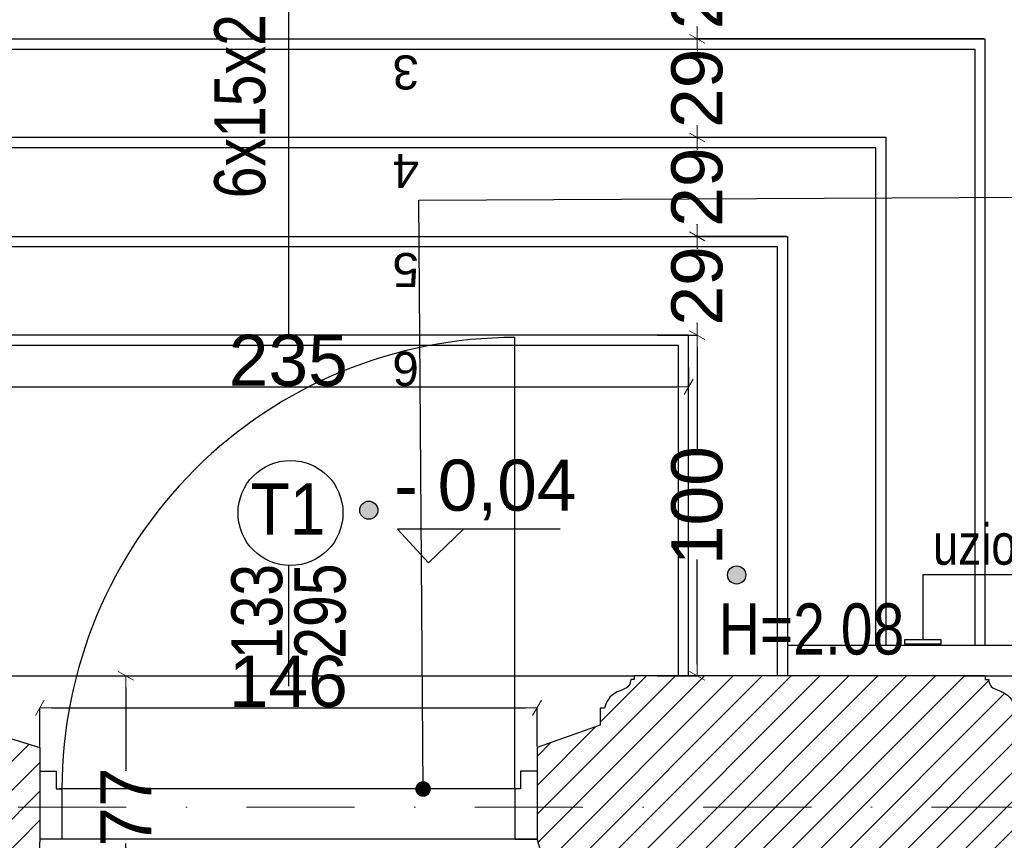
# Model space of a CAD drawing. Header units: millimetres. Extents: x 75543 to 124291, y -109148 to -86372.
# Tile 79 of 99: x 102322 to 105213, y -93518 to -91109. Entities that reach past the tile are written whole.
import ezdxf

# ---------------------------------------------------------------- set-up
doc = ezdxf.new("R2010")
doc.units = ezdxf.units.MM
doc.header["$MEASUREMENT"] = 0
doc.linetypes.add('Dot & Dashed', pattern=[670.277762, 317.5, -176.388889, 0, -176.388874])
for name, color, linetype in [('A-OKNA-OPIS', 7, 'Continuous'), ('COKÓŁ', 7, 'Continuous'), ('detalokna', 7, 'Continuous'), ('DIM MALY', 7, 'Continuous'), ('Drawing & Figure', 7, 'Continuous'), ('Koty', 7, 'Continuous'), ('linia nadproza', 7, 'Continuous'), ('Nowe_00 ZMIANY', 7, 'Continuous'), ('Nowe_A-DRZWI', 7, 'Continuous'), ('Nowe_DRZWI', 7, 'Continuous'), ('opisy inne', 7, 'Continuous'), ('PROG', 7, 'Continuous'), ('SCHODY', 7, 'Continuous'), ('Structural - Bearing', 7, 'Continuous'), ('Structural - Grid', 7, 'Continuous'), ('SUFIT POMOC#2', 7, 'Continuous'), ('UZOIM#2', 7, 'Continuous')]:
    doc.layers.add(name, color=color, linetype=linetype)
doc.styles.add('STYL_AUTOMATYCZNY_1', font='arial.ttf')
doc.styles.add('STYL_AUTOMATYCZNY_2', font='arial.ttf')
doc.styles.add('STYL_AUTOMATYCZNY_6', font='arial.ttf', dxfattribs={"width": 0.8})
doc.styles.add('STYL_AUTOMATYCZNY_9', font='arial.ttf', dxfattribs={"width": 0.9})
doc.dimstyles.new('STYL_AUTOMATYCZNY__2', dxfattribs={"dimtxt": 150, "dimasz": 34.231941, "dimexe": 0.18, "dimexo": 3, "dimgap": 0, "dimtad": 1, "dimdec": 0, "dimlfac": 0.1, "dimzin": 0, "dimdsep": 46, "dimtxsty": 'STYL_AUTOMATYCZNY_2', "dimblk": 'ARROWHEAD_2', "dimblk1": 'ARROWHEAD_2', "dimblk2": 'ARROWHEAD_2', "dimcen": 0.09, "dimclrd": 5, "dimclre": 5, "dimclrt": 1, "dimadec": 0, "dimazin": 0, "dimtfac": 1, "dimtdec": 4, "dimtmove": 0, "dimatfit": 3, "dimfxl": 0, "dimtolj": 1, "dimtzin": 0, "dimarcsym": 0})
doc.dimstyles.new('STYL_AUTOMATYCZNY__3', dxfattribs={"dimtxt": 150, "dimasz": 34.231941, "dimexe": 0.18, "dimexo": 3, "dimgap": 0, "dimtad": 1, "dimtih": 1, "dimtoh": 1, "dimdec": 0, "dimlfac": 0.1, "dimzin": 0, "dimdsep": 46, "dimtxsty": 'STYL_AUTOMATYCZNY_2', "dimblk": 'ARROWHEAD_2', "dimblk1": 'ARROWHEAD_2', "dimblk2": 'ARROWHEAD_2', "dimcen": 0.09, "dimclrd": 5, "dimclre": 5, "dimclrt": 1, "dimadec": 0, "dimazin": 0, "dimtfac": 1, "dimtdec": 4, "dimtmove": 0, "dimatfit": 3, "dimfxl": 0, "dimtolj": 1, "dimtzin": 0, "dimarcsym": 0})
doc.dimstyles.new('STYL_AUTOMATYCZNY__8', dxfattribs={"dimtxt": 0.18, "dimasz": 91.2, "dimexe": 0.18, "dimexo": 0.0625, "dimgap": 0, "dimtad": 0, "dimtih": 1, "dimtoh": 1, "dimdec": 4, "dimzin": 0, "dimdsep": 46, "dimcen": 0.09, "dimadec": 0, "dimazin": 0, "dimtfac": 1, "dimtdec": 4, "dimtmove": 0, "dimatfit": 3, "dimldrblk": 'ARROWHEAD_11', "dimfxl": 0, "dimtolj": 1, "dimtzin": 0, "dimarcsym": 0})
pattern_1 = [(45, (0, 0), (-42.426407, 42.426407), [])]

# ---------------------------------------------------------------- blocks, each defined once
blk = doc.blocks.new('ARROWHEAD_2')
at = {"color": 0, "linetype": 'Continuous', "lineweight": 0}
for p, q in [((0, 0), (-1, 0)), ((-0.378, -0.655), (0.378, 0.655))]:
    blk.add_line(p, q, dxfattribs=at)
blk = doc.blocks.new('*D251')
at = {"layer": 'Defpoints', "color": 0}
for p in [(103841.3, -93128.9), (102381.5, -93245.2), (103841.3, -93245.2)]:
    blk.add_point(p, dxfattribs=at)
at = {"layer": 'DIM MALY', "color": 5, "lineweight": -2}
for p, q in [((102381.5, -93242.2), (102381.5, -93128.7)), ((102415.7, -93128.9), (103807.1, -93128.9)), ((103841.3, -93242.2), (103841.3, -93128.7))]:
    blk.add_line(p, q, dxfattribs=at)
at = {"layer": 'DIM MALY', "color": 5, "lineweight": -2, "xscale": 34.23194115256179, "yscale": 34.23194115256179, "zscale": 34.23194115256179, "rotation": 180}
blk.add_blockref('ARROWHEAD_2', (102381.5, -93128.9), dxfattribs=at)
at = {"layer": 'DIM MALY', "color": 5, "lineweight": -2, "xscale": 34.23194115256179, "yscale": 34.23194115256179, "zscale": 34.23194115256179}
blk.add_blockref('ARROWHEAD_2', (103841.3, -93128.9), dxfattribs=at)
at = {"layer": 'DIM MALY', "color": 1, "insert": (103111, -93052.3), "char_height": 150, "attachment_point": 5, "style": 'STYL_AUTOMATYCZNY_2'}
blk.add_mtext('\\A1;146', dxfattribs=at)
blk = doc.blocks.new('*D252')
at = {"layer": 'Defpoints', "color": 0}
for p in [(104191.3, -92035.2), (104191.3, -93035.2), (104311.4, -93035.2)]:
    blk.add_point(p, dxfattribs=at)
at = {"layer": 'DIM MALY', "color": 5, "lineweight": -2}
for p, q in [((104194.3, -92035.2), (104311.6, -92035.2)), ((104311.4, -92069.4), (104311.4, -92377.2)), ((104311.4, -93001), (104311.4, -92694)), ((104194.3, -93035.2), (104311.6, -93035.2))]:
    blk.add_line(p, q, dxfattribs=at)
at = {"layer": 'DIM MALY', "color": 5, "lineweight": -2, "xscale": 34.23194115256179, "yscale": 34.23194115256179, "zscale": 34.23194115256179}
for p, rotation in [((104311.4, -92035.2), 90), ((104311.4, -93035.2), 270)]:
    blk.add_blockref('ARROWHEAD_2', p, dxfattribs=dict(at, rotation=rotation))
at = {"layer": 'DIM MALY', "color": 1, "insert": (104311.4, -92535.6), "char_height": 150, "attachment_point": 5, "rotation": 90, "style": 'STYL_AUTOMATYCZNY_2'}
blk.add_mtext('\\A1;100', dxfattribs=at)
blk = doc.blocks.new('*D253')
at = {"layer": 'Defpoints', "color": 0}
for p in [(101936.3, -92127.3), (104286.3, -92127.3), (104286.3, -92186.4)]:
    blk.add_point(p, dxfattribs=at)
at = {"layer": 'DIM MALY', "color": 5, "lineweight": -2}
for p, q in [((101936.3, -92130.3), (101936.3, -92186.6)), ((104286.3, -92130.3), (104286.3, -92186.6)), ((101970.6, -92186.4), (104252.1, -92186.4))]:
    blk.add_line(p, q, dxfattribs=at)
at = {"layer": 'DIM MALY', "color": 5, "lineweight": -2, "xscale": 34.23194115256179, "yscale": 34.23194115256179, "zscale": 34.23194115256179, "rotation": 180}
blk.add_blockref('ARROWHEAD_2', (101936.3, -92186.4), dxfattribs=at)
at = {"layer": 'DIM MALY', "color": 5, "lineweight": -2, "xscale": 34.23194115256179, "yscale": 34.23194115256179, "zscale": 34.23194115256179}
blk.add_blockref('ARROWHEAD_2', (104286.3, -92186.4), dxfattribs=at)
at = {"layer": 'DIM MALY', "color": 1, "insert": (103110.9, -92109.8), "char_height": 150, "attachment_point": 5, "style": 'STYL_AUTOMATYCZNY_2'}
blk.add_mtext('\\A1;235', dxfattribs=at)
blk = doc.blocks.new('*D657')
at = {"layer": 'Defpoints', "color": 0}
for p in [(101732.8, -93035.2), (102129.6, -93804.9), (102633.9, -93804.9)]:
    blk.add_point(p, dxfattribs=at)
at = {"layer": 'DIM MALY', "color": 5, "lineweight": -2}
for p, q in [((101735.8, -93035.2), (102634.1, -93035.2)), ((102633.9, -93069.4), (102633.9, -93313.5)), ((102633.9, -93770.7), (102633.9, -93527.2)), ((102132.6, -93804.9), (102634.1, -93804.9))]:
    blk.add_line(p, q, dxfattribs=at)
at = {"layer": 'DIM MALY', "color": 5, "lineweight": -2, "xscale": 34.23194115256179, "yscale": 34.23194115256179, "zscale": 34.23194115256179}
for p, rotation in [((102633.9, -93035.2), 90), ((102633.9, -93804.9), 270)]:
    blk.add_blockref('ARROWHEAD_2', p, dxfattribs=dict(at, rotation=rotation))
at = {"layer": 'DIM MALY', "color": 1, "insert": (102633.9, -93420.3), "char_height": 150, "attachment_point": 5, "rotation": 90, "style": 'STYL_AUTOMATYCZNY_2'}
blk.add_mtext('\\A1;77', dxfattribs=at)
blk = doc.blocks.new('*D943')
at = {"layer": 'Defpoints', "color": 0}
for p in [(104191.3, -92035.2), (104311.4, -92035.2), (104191.3, -93035.2)]:
    blk.add_point(p, dxfattribs=at)
at = {"layer": 'DIM MALY', "color": 5, "lineweight": -2}
for p, q in [((104194.3, -92035.2), (104311.6, -92035.2)), ((104311.4, -92069.4), (104311.4, -92377.2)), ((104311.4, -93001), (104311.4, -92694)), ((104194.3, -93035.2), (104311.6, -93035.2))]:
    blk.add_line(p, q, dxfattribs=at)
at = {"layer": 'DIM MALY', "color": 5, "lineweight": -2, "xscale": 34.23194115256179, "yscale": 34.23194115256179, "zscale": 34.23194115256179}
for p, rotation in [((104311.4, -92035.2), 90), ((104311.4, -93035.2), 270)]:
    blk.add_blockref('ARROWHEAD_2', p, dxfattribs=dict(at, rotation=rotation))
at = {"layer": 'DIM MALY', "color": 1, "insert": (104311.4, -92535.6), "char_height": 150, "attachment_point": 5, "rotation": 90, "style": 'STYL_AUTOMATYCZNY_2'}
blk.add_mtext('\\A1;100', dxfattribs=at)
blk = doc.blocks.new('*D944')
at = {"layer": 'Defpoints', "color": 0}
for p in [(104311.4, -91745.2), (104576.3, -91745.2), (104191.3, -92035.2)]:
    blk.add_point(p, dxfattribs=at)
at = {"layer": 'DIM MALY', "color": 5, "lineweight": -2}
for p, q in [((104573.3, -91745.2), (104311.2, -91745.2)), ((104311.4, -91779.4), (104311.4, -91781.6)), ((104311.4, -92001), (104311.4, -91999.3)), ((104194.3, -92035.2), (104311.6, -92035.2))]:
    blk.add_line(p, q, dxfattribs=at)
at = {"layer": 'DIM MALY', "color": 5, "lineweight": -2, "xscale": 34.23194115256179, "yscale": 34.23194115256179, "zscale": 34.23194115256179}
for p, rotation in [((104311.4, -91745.2), 90), ((104311.4, -92035.2), 270)]:
    blk.add_blockref('ARROWHEAD_2', p, dxfattribs=dict(at, rotation=rotation))
at = {"layer": 'DIM MALY', "color": 1, "insert": (104311.4, -91890.5), "char_height": 150, "attachment_point": 5, "rotation": 90, "style": 'STYL_AUTOMATYCZNY_2'}
blk.add_mtext('\\A1;29', dxfattribs=at)
blk = doc.blocks.new('*D945')
at = {"layer": 'Defpoints', "color": 0}
for p in [(104191.3, -92035.2), (104311.4, -92035.2), (104191.3, -93035.2)]:
    blk.add_point(p, dxfattribs=at)
at = {"layer": 'DIM MALY', "color": 5, "lineweight": -2}
for p, q in [((104194.3, -92035.2), (104311.6, -92035.2)), ((104311.4, -92069.4), (104311.4, -92377.2)), ((104311.4, -93001), (104311.4, -92694)), ((104194.3, -93035.2), (104311.6, -93035.2))]:
    blk.add_line(p, q, dxfattribs=at)
at = {"layer": 'DIM MALY', "color": 5, "lineweight": -2, "xscale": 34.23194115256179, "yscale": 34.23194115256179, "zscale": 34.23194115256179}
for p, rotation in [((104311.4, -92035.2), 90), ((104311.4, -93035.2), 270)]:
    blk.add_blockref('ARROWHEAD_2', p, dxfattribs=dict(at, rotation=rotation))
at = {"layer": 'DIM MALY', "color": 1, "insert": (104311.4, -92535.6), "char_height": 150, "attachment_point": 5, "rotation": 90, "style": 'STYL_AUTOMATYCZNY_2'}
blk.add_mtext('\\A1;100', dxfattribs=at)
blk = doc.blocks.new('*D946')
at = {"layer": 'Defpoints', "color": 0}
for p in [(104311.4, -91745.2), (104576.3, -91745.2), (104191.3, -92035.2)]:
    blk.add_point(p, dxfattribs=at)
at = {"layer": 'DIM MALY', "color": 5, "lineweight": -2}
for p, q in [((104573.3, -91745.2), (104311.2, -91745.2)), ((104311.4, -91779.4), (104311.4, -91781.6)), ((104311.4, -92001), (104311.4, -91999.3)), ((104194.3, -92035.2), (104311.6, -92035.2))]:
    blk.add_line(p, q, dxfattribs=at)
at = {"layer": 'DIM MALY', "color": 5, "lineweight": -2, "xscale": 34.23194115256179, "yscale": 34.23194115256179, "zscale": 34.23194115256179}
for p, rotation in [((104311.4, -91745.2), 90), ((104311.4, -92035.2), 270)]:
    blk.add_blockref('ARROWHEAD_2', p, dxfattribs=dict(at, rotation=rotation))
at = {"layer": 'DIM MALY', "color": 1, "insert": (104311.4, -91890.5), "char_height": 150, "attachment_point": 5, "rotation": 90, "style": 'STYL_AUTOMATYCZNY_2'}
blk.add_mtext('\\A1;29', dxfattribs=at)
blk = doc.blocks.new('*D947')
at = {"layer": 'Defpoints', "color": 0}
for p in [(104311.4, -91455.2), (104866.3, -91455.2), (104576.3, -91745.2)]:
    blk.add_point(p, dxfattribs=at)
at = {"layer": 'DIM MALY', "color": 5, "lineweight": -2}
for p, q in [((104863.3, -91455.2), (104311.2, -91455.2)), ((104311.4, -91489.4), (104311.4, -91491.6)), ((104311.4, -91711), (104311.4, -91709.3)), ((104573.3, -91745.2), (104311.2, -91745.2))]:
    blk.add_line(p, q, dxfattribs=at)
at = {"layer": 'DIM MALY', "color": 5, "lineweight": -2, "xscale": 34.23194115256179, "yscale": 34.23194115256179, "zscale": 34.23194115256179}
for p, rotation in [((104311.4, -91455.2), 90), ((104311.4, -91745.2), 270)]:
    blk.add_blockref('ARROWHEAD_2', p, dxfattribs=dict(at, rotation=rotation))
at = {"layer": 'DIM MALY', "color": 1, "insert": (104311.4, -91600.5), "char_height": 150, "attachment_point": 5, "rotation": 90, "style": 'STYL_AUTOMATYCZNY_2'}
blk.add_mtext('\\A1;29', dxfattribs=at)
blk = doc.blocks.new('*D948')
at = {"layer": 'Defpoints', "color": 0}
for p in [(104191.3, -92035.2), (104311.4, -92035.2), (104191.3, -93035.2)]:
    blk.add_point(p, dxfattribs=at)
at = {"layer": 'DIM MALY', "color": 5, "lineweight": -2}
for p, q in [((104194.3, -92035.2), (104311.6, -92035.2)), ((104311.4, -92069.4), (104311.4, -92377.2)), ((104311.4, -93001), (104311.4, -92694)), ((104194.3, -93035.2), (104311.6, -93035.2))]:
    blk.add_line(p, q, dxfattribs=at)
at = {"layer": 'DIM MALY', "color": 5, "lineweight": -2, "xscale": 34.23194115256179, "yscale": 34.23194115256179, "zscale": 34.23194115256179}
for p, rotation in [((104311.4, -92035.2), 90), ((104311.4, -93035.2), 270)]:
    blk.add_blockref('ARROWHEAD_2', p, dxfattribs=dict(at, rotation=rotation))
at = {"layer": 'DIM MALY', "color": 1, "insert": (104311.4, -92535.6), "char_height": 150, "attachment_point": 5, "rotation": 90, "style": 'STYL_AUTOMATYCZNY_2'}
blk.add_mtext('\\A1;100', dxfattribs=at)
blk = doc.blocks.new('*D949')
at = {"layer": 'Defpoints', "color": 0}
for p in [(104311.4, -91745.2), (104576.3, -91745.2), (104191.3, -92035.2)]:
    blk.add_point(p, dxfattribs=at)
at = {"layer": 'DIM MALY', "color": 5, "lineweight": -2}
for p, q in [((104573.3, -91745.2), (104311.2, -91745.2)), ((104311.4, -91779.4), (104311.4, -91781.6)), ((104311.4, -92001), (104311.4, -91999.3)), ((104194.3, -92035.2), (104311.6, -92035.2))]:
    blk.add_line(p, q, dxfattribs=at)
at = {"layer": 'DIM MALY', "color": 5, "lineweight": -2, "xscale": 34.23194115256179, "yscale": 34.23194115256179, "zscale": 34.23194115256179}
for p, rotation in [((104311.4, -91745.2), 90), ((104311.4, -92035.2), 270)]:
    blk.add_blockref('ARROWHEAD_2', p, dxfattribs=dict(at, rotation=rotation))
at = {"layer": 'DIM MALY', "color": 1, "insert": (104311.4, -91890.5), "char_height": 150, "attachment_point": 5, "rotation": 90, "style": 'STYL_AUTOMATYCZNY_2'}
blk.add_mtext('\\A1;29', dxfattribs=at)
blk = doc.blocks.new('*D950')
at = {"layer": 'Defpoints', "color": 0}
for p in [(104311.4, -91455.2), (104866.3, -91455.2), (104576.3, -91745.2)]:
    blk.add_point(p, dxfattribs=at)
at = {"layer": 'DIM MALY', "color": 5, "lineweight": -2}
for p, q in [((104863.3, -91455.2), (104311.2, -91455.2)), ((104311.4, -91489.4), (104311.4, -91491.6)), ((104311.4, -91711), (104311.4, -91709.3)), ((104573.3, -91745.2), (104311.2, -91745.2))]:
    blk.add_line(p, q, dxfattribs=at)
at = {"layer": 'DIM MALY', "color": 5, "lineweight": -2, "xscale": 34.23194115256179, "yscale": 34.23194115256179, "zscale": 34.23194115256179}
for p, rotation in [((104311.4, -91455.2), 90), ((104311.4, -91745.2), 270)]:
    blk.add_blockref('ARROWHEAD_2', p, dxfattribs=dict(at, rotation=rotation))
at = {"layer": 'DIM MALY', "color": 1, "insert": (104311.4, -91600.5), "char_height": 150, "attachment_point": 5, "rotation": 90, "style": 'STYL_AUTOMATYCZNY_2'}
blk.add_mtext('\\A1;29', dxfattribs=at)
blk = doc.blocks.new('*D951')
at = {"layer": 'Defpoints', "color": 0}
for p in [(104311.4, -91165.2), (105156.3, -91165.2), (104866.3, -91455.2)]:
    blk.add_point(p, dxfattribs=at)
at = {"layer": 'DIM MALY', "color": 5, "lineweight": -2}
for p, q in [((105153.3, -91165.2), (104311.2, -91165.2)), ((104311.4, -91199.4), (104311.4, -91201.6)), ((104311.4, -91421), (104311.4, -91419.3)), ((104863.3, -91455.2), (104311.2, -91455.2))]:
    blk.add_line(p, q, dxfattribs=at)
at = {"layer": 'DIM MALY', "color": 5, "lineweight": -2, "xscale": 34.23194115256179, "yscale": 34.23194115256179, "zscale": 34.23194115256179}
for p, rotation in [((104311.4, -91165.2), 90), ((104311.4, -91455.2), 270)]:
    blk.add_blockref('ARROWHEAD_2', p, dxfattribs=dict(at, rotation=rotation))
at = {"layer": 'DIM MALY', "color": 1, "insert": (104311.4, -91310.5), "char_height": 150, "attachment_point": 5, "rotation": 90, "style": 'STYL_AUTOMATYCZNY_2'}
blk.add_mtext('\\A1;29', dxfattribs=at)
blk = doc.blocks.new('*D952')
at = {"layer": 'Defpoints', "color": 0}
for p in [(104191.3, -92035.2), (104311.4, -92035.2), (104191.3, -93035.2)]:
    blk.add_point(p, dxfattribs=at)
at = {"layer": 'DIM MALY', "color": 5, "lineweight": -2}
for p, q in [((104194.3, -92035.2), (104311.6, -92035.2)), ((104311.4, -92069.4), (104311.4, -92377.2)), ((104311.4, -93001), (104311.4, -92694)), ((104194.3, -93035.2), (104311.6, -93035.2))]:
    blk.add_line(p, q, dxfattribs=at)
at = {"layer": 'DIM MALY', "color": 5, "lineweight": -2, "xscale": 34.23194115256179, "yscale": 34.23194115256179, "zscale": 34.23194115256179}
for p, rotation in [((104311.4, -92035.2), 90), ((104311.4, -93035.2), 270)]:
    blk.add_blockref('ARROWHEAD_2', p, dxfattribs=dict(at, rotation=rotation))
at = {"layer": 'DIM MALY', "color": 1, "insert": (104311.4, -92535.6), "char_height": 150, "attachment_point": 5, "rotation": 90, "style": 'STYL_AUTOMATYCZNY_2'}
blk.add_mtext('\\A1;100', dxfattribs=at)
blk = doc.blocks.new('*D953')
at = {"layer": 'Defpoints', "color": 0}
for p in [(104311.4, -91745.2), (104576.3, -91745.2), (104191.3, -92035.2)]:
    blk.add_point(p, dxfattribs=at)
at = {"layer": 'DIM MALY', "color": 5, "lineweight": -2}
for p, q in [((104573.3, -91745.2), (104311.2, -91745.2)), ((104311.4, -91779.4), (104311.4, -91781.6)), ((104311.4, -92001), (104311.4, -91999.3)), ((104194.3, -92035.2), (104311.6, -92035.2))]:
    blk.add_line(p, q, dxfattribs=at)
at = {"layer": 'DIM MALY', "color": 5, "lineweight": -2, "xscale": 34.23194115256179, "yscale": 34.23194115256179, "zscale": 34.23194115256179}
for p, rotation in [((104311.4, -91745.2), 90), ((104311.4, -92035.2), 270)]:
    blk.add_blockref('ARROWHEAD_2', p, dxfattribs=dict(at, rotation=rotation))
at = {"layer": 'DIM MALY', "color": 1, "insert": (104311.4, -91890.5), "char_height": 150, "attachment_point": 5, "rotation": 90, "style": 'STYL_AUTOMATYCZNY_2'}
blk.add_mtext('\\A1;29', dxfattribs=at)
blk = doc.blocks.new('*D954')
at = {"layer": 'Defpoints', "color": 0}
for p in [(104311.4, -91455.2), (104866.3, -91455.2), (104576.3, -91745.2)]:
    blk.add_point(p, dxfattribs=at)
at = {"layer": 'DIM MALY', "color": 5, "lineweight": -2}
for p, q in [((104863.3, -91455.2), (104311.2, -91455.2)), ((104311.4, -91489.4), (104311.4, -91491.6)), ((104311.4, -91711), (104311.4, -91709.3)), ((104573.3, -91745.2), (104311.2, -91745.2))]:
    blk.add_line(p, q, dxfattribs=at)
at = {"layer": 'DIM MALY', "color": 5, "lineweight": -2, "xscale": 34.23194115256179, "yscale": 34.23194115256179, "zscale": 34.23194115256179}
for p, rotation in [((104311.4, -91455.2), 90), ((104311.4, -91745.2), 270)]:
    blk.add_blockref('ARROWHEAD_2', p, dxfattribs=dict(at, rotation=rotation))
at = {"layer": 'DIM MALY', "color": 1, "insert": (104311.4, -91600.5), "char_height": 150, "attachment_point": 5, "rotation": 90, "style": 'STYL_AUTOMATYCZNY_2'}
blk.add_mtext('\\A1;29', dxfattribs=at)
blk = doc.blocks.new('*D955')
at = {"layer": 'Defpoints', "color": 0}
for p in [(104311.4, -91165.2), (105156.3, -91165.2), (104866.3, -91455.2)]:
    blk.add_point(p, dxfattribs=at)
at = {"layer": 'DIM MALY', "color": 5, "lineweight": -2}
for p, q in [((105153.3, -91165.2), (104311.2, -91165.2)), ((104311.4, -91199.4), (104311.4, -91201.6)), ((104311.4, -91421), (104311.4, -91419.3)), ((104863.3, -91455.2), (104311.2, -91455.2))]:
    blk.add_line(p, q, dxfattribs=at)
at = {"layer": 'DIM MALY', "color": 5, "lineweight": -2, "xscale": 34.23194115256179, "yscale": 34.23194115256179, "zscale": 34.23194115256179}
for p, rotation in [((104311.4, -91165.2), 90), ((104311.4, -91455.2), 270)]:
    blk.add_blockref('ARROWHEAD_2', p, dxfattribs=dict(at, rotation=rotation))
at = {"layer": 'DIM MALY', "color": 1, "insert": (104311.4, -91310.5), "char_height": 150, "attachment_point": 5, "rotation": 90, "style": 'STYL_AUTOMATYCZNY_2'}
blk.add_mtext('\\A1;29', dxfattribs=at)
blk = doc.blocks.new('*D956')
at = {"layer": 'Defpoints', "color": 0}
for p in [(104311.4, -90875.2), (105446.3, -90875.2), (105156.3, -91165.2)]:
    blk.add_point(p, dxfattribs=at)
at = {"layer": 'DIM MALY', "color": 5, "lineweight": -2}
for p, q in [((105443.3, -90875.2), (104311.2, -90875.2)), ((104311.4, -90909.4), (104311.4, -90911.6)), ((104311.4, -91131), (104311.4, -91129.3)), ((105153.3, -91165.2), (104311.2, -91165.2))]:
    blk.add_line(p, q, dxfattribs=at)
at = {"layer": 'DIM MALY', "color": 5, "lineweight": -2, "xscale": 34.23194115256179, "yscale": 34.23194115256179, "zscale": 34.23194115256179}
for p, rotation in [((104311.4, -90875.2), 90), ((104311.4, -91165.2), 270)]:
    blk.add_blockref('ARROWHEAD_2', p, dxfattribs=dict(at, rotation=rotation))
at = {"layer": 'DIM MALY', "color": 1, "insert": (104311.4, -91020.5), "char_height": 150, "attachment_point": 5, "rotation": 90, "style": 'STYL_AUTOMATYCZNY_2'}
blk.add_mtext('\\A1;29', dxfattribs=at)
blk = doc.blocks.new('*D957')
at = {"layer": 'Defpoints', "color": 0}
for p in [(104191.3, -92035.2), (104311.4, -92035.2), (104191.3, -93035.2)]:
    blk.add_point(p, dxfattribs=at)
at = {"layer": 'DIM MALY', "color": 5, "lineweight": -2}
for p, q in [((104194.3, -92035.2), (104311.6, -92035.2)), ((104311.4, -92069.4), (104311.4, -92377.2)), ((104311.4, -93001), (104311.4, -92694)), ((104194.3, -93035.2), (104311.6, -93035.2))]:
    blk.add_line(p, q, dxfattribs=at)
at = {"layer": 'DIM MALY', "color": 5, "lineweight": -2, "xscale": 34.23194115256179, "yscale": 34.23194115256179, "zscale": 34.23194115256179}
for p, rotation in [((104311.4, -92035.2), 90), ((104311.4, -93035.2), 270)]:
    blk.add_blockref('ARROWHEAD_2', p, dxfattribs=dict(at, rotation=rotation))
at = {"layer": 'DIM MALY', "color": 1, "insert": (104311.4, -92535.6), "char_height": 150, "attachment_point": 5, "rotation": 90, "style": 'STYL_AUTOMATYCZNY_2'}
blk.add_mtext('\\A1;100', dxfattribs=at)
blk = doc.blocks.new('*D958')
at = {"layer": 'Defpoints', "color": 0}
for p in [(104311.4, -91745.2), (104576.3, -91745.2), (104191.3, -92035.2)]:
    blk.add_point(p, dxfattribs=at)
at = {"layer": 'DIM MALY', "color": 5, "lineweight": -2}
for p, q in [((104573.3, -91745.2), (104311.2, -91745.2)), ((104311.4, -91779.4), (104311.4, -91781.6)), ((104311.4, -92001), (104311.4, -91999.3)), ((104194.3, -92035.2), (104311.6, -92035.2))]:
    blk.add_line(p, q, dxfattribs=at)
at = {"layer": 'DIM MALY', "color": 5, "lineweight": -2, "xscale": 34.23194115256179, "yscale": 34.23194115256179, "zscale": 34.23194115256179}
for p, rotation in [((104311.4, -91745.2), 90), ((104311.4, -92035.2), 270)]:
    blk.add_blockref('ARROWHEAD_2', p, dxfattribs=dict(at, rotation=rotation))
at = {"layer": 'DIM MALY', "color": 1, "insert": (104311.4, -91890.5), "char_height": 150, "attachment_point": 5, "rotation": 90, "style": 'STYL_AUTOMATYCZNY_2'}
blk.add_mtext('\\A1;29', dxfattribs=at)
blk = doc.blocks.new('*D959')
at = {"layer": 'Defpoints', "color": 0}
for p in [(104311.4, -91455.2), (104866.3, -91455.2), (104576.3, -91745.2)]:
    blk.add_point(p, dxfattribs=at)
at = {"layer": 'DIM MALY', "color": 5, "lineweight": -2}
for p, q in [((104863.3, -91455.2), (104311.2, -91455.2)), ((104311.4, -91489.4), (104311.4, -91491.6)), ((104311.4, -91711), (104311.4, -91709.3)), ((104573.3, -91745.2), (104311.2, -91745.2))]:
    blk.add_line(p, q, dxfattribs=at)
at = {"layer": 'DIM MALY', "color": 5, "lineweight": -2, "xscale": 34.23194115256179, "yscale": 34.23194115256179, "zscale": 34.23194115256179}
for p, rotation in [((104311.4, -91455.2), 90), ((104311.4, -91745.2), 270)]:
    blk.add_blockref('ARROWHEAD_2', p, dxfattribs=dict(at, rotation=rotation))
at = {"layer": 'DIM MALY', "color": 1, "insert": (104311.4, -91600.5), "char_height": 150, "attachment_point": 5, "rotation": 90, "style": 'STYL_AUTOMATYCZNY_2'}
blk.add_mtext('\\A1;29', dxfattribs=at)
blk = doc.blocks.new('*D960')
at = {"layer": 'Defpoints', "color": 0}
for p in [(104311.4, -91165.2), (105156.3, -91165.2), (104866.3, -91455.2)]:
    blk.add_point(p, dxfattribs=at)
at = {"layer": 'DIM MALY', "color": 5, "lineweight": -2}
for p, q in [((105153.3, -91165.2), (104311.2, -91165.2)), ((104311.4, -91199.4), (104311.4, -91201.6)), ((104311.4, -91421), (104311.4, -91419.3)), ((104863.3, -91455.2), (104311.2, -91455.2))]:
    blk.add_line(p, q, dxfattribs=at)
at = {"layer": 'DIM MALY', "color": 5, "lineweight": -2, "xscale": 34.23194115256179, "yscale": 34.23194115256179, "zscale": 34.23194115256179}
for p, rotation in [((104311.4, -91165.2), 90), ((104311.4, -91455.2), 270)]:
    blk.add_blockref('ARROWHEAD_2', p, dxfattribs=dict(at, rotation=rotation))
at = {"layer": 'DIM MALY', "color": 1, "insert": (104311.4, -91310.5), "char_height": 150, "attachment_point": 5, "rotation": 90, "style": 'STYL_AUTOMATYCZNY_2'}
blk.add_mtext('\\A1;29', dxfattribs=at)
blk = doc.blocks.new('*D961')
at = {"layer": 'Defpoints', "color": 0}
for p in [(104311.4, -90875.2), (105446.3, -90875.2), (105156.3, -91165.2)]:
    blk.add_point(p, dxfattribs=at)
at = {"layer": 'DIM MALY', "color": 5, "lineweight": -2}
for p, q in [((105443.3, -90875.2), (104311.2, -90875.2)), ((104311.4, -90909.4), (104311.4, -90911.6)), ((104311.4, -91131), (104311.4, -91129.3)), ((105153.3, -91165.2), (104311.2, -91165.2))]:
    blk.add_line(p, q, dxfattribs=at)
at = {"layer": 'DIM MALY', "color": 5, "lineweight": -2, "xscale": 34.23194115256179, "yscale": 34.23194115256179, "zscale": 34.23194115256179}
for p, rotation in [((104311.4, -90875.2), 90), ((104311.4, -91165.2), 270)]:
    blk.add_blockref('ARROWHEAD_2', p, dxfattribs=dict(at, rotation=rotation))
at = {"layer": 'DIM MALY', "color": 1, "insert": (104311.4, -91020.5), "char_height": 150, "attachment_point": 5, "rotation": 90, "style": 'STYL_AUTOMATYCZNY_2'}
blk.add_mtext('\\A1;29', dxfattribs=at)
blk = doc.blocks.new('*D994')
at = {"layer": 'Defpoints', "color": 0}
for p in [(101967.3, -89539.7), (107158.2, -89539.7), (107158.2, -107560.1)]:
    blk.add_point(p, dxfattribs=at)
at = {"layer": 'DIM MALY', "color": 5, "lineweight": -2}
for p, q in [((101967.3, -89542.7), (101967.3, -107560.3)), ((107158.2, -89542.7), (107158.2, -107560.3)), ((102001.5, -107560.1), (107123.9, -107560.1))]:
    blk.add_line(p, q, dxfattribs=at)
at = {"layer": 'DIM MALY', "color": 5, "lineweight": -2, "xscale": 34.23194115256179, "yscale": 34.23194115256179, "zscale": 34.23194115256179, "rotation": 180}
blk.add_blockref('ARROWHEAD_2', (101967.3, -107560.1), dxfattribs=at)
at = {"layer": 'DIM MALY', "color": 5, "lineweight": -2, "xscale": 34.23194115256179, "yscale": 34.23194115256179, "zscale": 34.23194115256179}
blk.add_blockref('ARROWHEAD_2', (107158.2, -107560.1), dxfattribs=at)
at = {"layer": 'DIM MALY', "color": 1, "insert": (104562.3, -107483.6), "char_height": 150, "attachment_point": 5, "style": 'STYL_AUTOMATYCZNY_2'}
blk.add_mtext('\\A1;519', dxfattribs=at)
blk = doc.blocks.new('ARROWHEAD_11')
at = {"color": 0, "linetype": 'Continuous', "lineweight": 0}
blk.add_line((0, 0), (-1, 0), dxfattribs=at)
at = {"color": 0, "linetype": 'Continuous', "lineweight": 0, "const_width": 0.25, "flags": 128}
blk.add_lwpolyline([(-0.125, 0, 1), (0.125, 0, 1)], format="xyb", close=True, dxfattribs=at)

msp = doc.modelspace()

# ---------------------------------------------------------------- hatches: boundary and pattern name
at = {"layer": 'Drawing & Figure'}
h = msp.add_hatch(dxfattribs=at)
h.set_pattern_fill('Common_Brick_0003', color=256, style=0, pattern_type=2)
h.set_pattern_definition(pattern_1)
h.paths.add_polyline_path([(100965.7, -93180.2), (100736.2, -93245.2), (100736.2, -93256.2), (100736.2, -93514.5), (100857.3, -93804.9), (101263.7, -93804.9), (101627.3, -93804.9), (101628, -94184.3), (101628.9, -94635.2), (102076.6, -94653), (102077.2, -94653), (102207.2, -94653), (102207.2, -94693.5), (102207.3, -94693.5), (102207.3, -94666.9), (102207.3, -94666.9), (102207.3, -94600), (102207.3, -93804.9), (102367.3, -93804.9), (102381.5, -93514.5), (102381.5, -93245.2), (102166.9, -93180.2), (102166.9, -93129.8), (102154.3, -93129.8, 0.270785), (102108.6, -93078.7), (102097.9, -93074.5, -0.334097), (102077.3, -93045.5), (102067.3, -93045.5), (102067.3, -93035.2), (102002.3, -93035.2), (101067.3, -93035.2), (101065.4, -93035.2), (101065.4, -93045.5), (101055.4, -93045.5, -0.334097), (101034.8, -93074.5), (101024.1, -93078.7, 0.270785), (100978.4, -93129.8), (100965.7, -93129.8)])
h = msp.add_hatch(dxfattribs=at)
h.set_pattern_fill('Common_Brick_0003', color=256, style=0, pattern_type=2)
h.set_pattern_definition(pattern_1)
h.paths.add_polyline_path([(105486.4, -93321.5), (105486.5, -93321.5), (105486.5, -93245.2), (105256.9, -93180.2), (105256.9, -93129.8), (105244.3, -93129.8, 0.270785), (105198.6, -93078.7), (105187.9, -93074.5, -0.334097), (105167.3, -93045.5), (105157.3, -93045.5), (105157.3, -93035.2), (105092.3, -93035.2), (104126.4, -93035.2), (104126.4, -93045.5), (104116.4, -93045.5, -0.334097), (104095.8, -93074.5), (104085.1, -93078.7, 0.270785), (104039.4, -93129.8), (104026.7, -93129.8), (104026.7, -93180.2), (103841.3, -93245.2), (103841.3, -93515.2), (103927.3, -93804.9), (105427.3, -93804.9), (105486.5, -93514.5), (105486.5, -93471.5)])
at = {"layer": 'SUFIT POMOC#2'}
for points in [[(103374, -92548.9, 1), (103320.6, -92548.9, 1)], [(104454, -92738.9, 1), (104400.6, -92738.9, 1)]]:
    msp.add_hatch(color=256, dxfattribs=at).paths.add_polyline_path(points)

# ---------------------------------------------------------------- linework, layer by layer
at = {"layer": 'A-OKNA-OPIS'}
msp.add_circle((103117.5, -92557.1), 154.1, dxfattribs=at)
at = {"layer": 'COKÓŁ'}
msp.add_line((104576.3, -92945.2), (118607.3, -92945.2), dxfattribs=at)
at = {"layer": 'detalokna'}
msp.add_line((105157.2, -93035.2), (107125.4, -93035.2), dxfattribs=at)
at = {"layer": 'DIM MALY'}
msp.add_line((103111.4, -92711.1), (103111.4, -93064.9), dxfattribs=at)
at = {"layer": 'Koty'}
msp.add_lwpolyline([(103909, -92604.2), (103431.7, -92604.2), (103522.9, -92703.8), (103625, -92604.2)], dxfattribs=at)
at = {"layer": 'linia nadproza'}
msp.add_line((102067.3, -93035.2), (104126.4, -93035.2), dxfattribs=at)
at = {"layer": 'Nowe_A-DRZWI'}
msp.add_lwpolyline([(103776.5, -93367.1), (103776.5, -92042, 0.414214), (102446.3, -93367.1)], format="xyb", dxfattribs=at)
at = {"layer": 'Nowe_DRZWI'}
for points in [[(102381.5, -93314.5), (102429.8, -93314.5), (102429.8, -93367.1), (102446.3, -93367.1), (102446.3, -93514.5), (102381.5, -93514.5)], [(102381.5, -93314.5), (102429.8, -93314.5), (102429.8, -93367.1), (102446.3, -93367.1), (102446.3, -93514.5), (102381.5, -93514.5)], [(103841.3, -93314.5), (103793, -93314.5), (103793, -93367.1), (103776.5, -93367.1), (103776.5, -93514.5), (103841.3, -93514.5)], [(103841.3, -93314.5), (103793, -93314.5), (103793, -93367.1), (103776.5, -93367.1), (103776.5, -93514.5), (103841.3, -93514.5)]]:
    msp.add_lwpolyline(points, dxfattribs=at)
at = {"layer": 'PROG'}
for p, q in [((103784.7, -93367.1), (102438.1, -93367.1)), ((103841.3, -93514.5), (102381.5, -93514.5))]:
    msp.add_line(p, q, dxfattribs=at)
at = {"layer": 'SCHODY'}
for points in [[(103111.3, -90585.2), (103111.3, -91715.1), (103111.3, -92035.2)], [(101066.3, -92945.2), (101066.3, -91165.2), (105156.3, -91165.2), (105156.3, -92945.2)], [(101096.3, -92945.2), (101096.3, -91195.2), (105126.3, -91195.2), (105126.3, -92945.2)], [(104866.3, -92945.2), (104866.3, -91455.2), (101356.3, -91455.2), (101356.3, -92945.2)], [(104836.3, -92945.2), (104836.3, -91485.2), (101386.3, -91485.2), (101386.3, -92945.2)], [(101646.3, -93035.2), (101646.3, -91745.2), (104576.3, -91745.2), (104576.3, -93035.2)], [(101676.3, -93035.2), (101676.3, -91775.2), (104546.3, -91775.2), (104546.3, -93035.2)], [(104286.3, -93035.2), (104286.3, -92035.2), (101936.3, -92035.2), (101936.3, -93035.2)], [(104256.3, -93035.2), (104256.3, -92065.2), (101966.3, -92065.2), (101966.3, -93035.2)]]:
    msp.add_lwpolyline(points, dxfattribs=at)
at = {"layer": 'Structural - Bearing'}
for p, q in [((105157.3, -93035.2), (104126.4, -93035.2)), ((102381.5, -93514.5), (102367.3, -93804.9)), ((103841.3, -93515.2), (103927.3, -93804.9))]:
    msp.add_line(p, q, dxfattribs=at)
for points in [[(102002.3, -93035.2), (102067.3, -93035.2), (102067.3, -93045.5), (102077.3, -93045.5, 0.334097), (102097.9, -93074.5), (102108.6, -93078.7, -0.270785), (102154.3, -93129.8), (102166.9, -93129.8), (102166.9, -93180.2), (102381.5, -93245.2), (102381.5, -93514.5)], [(104191.4, -93035.2), (104126.4, -93035.2), (104126.4, -93045.5), (104116.4, -93045.5, -0.334097), (104095.8, -93074.5), (104085.1, -93078.7, 0.270785), (104039.4, -93129.8), (104026.7, -93129.8), (104026.7, -93180.2), (103841.3, -93245.2), (103841.3, -93515.2)], [(105092.3, -93035.2), (105157.3, -93035.2), (105157.3, -93045.5), (105167.3, -93045.5, 0.334097), (105187.9, -93074.5), (105198.6, -93078.7, -0.270785), (105244.3, -93129.8), (105256.9, -93129.8), (105256.9, -93180.2), (105486.5, -93245.2), (105486.5, -93515.2)]]:
    msp.add_lwpolyline(points, format="xyb", dxfattribs=at)
at = {"layer": 'Structural - Grid', "linetype": 'Dot & Dashed', "lineweight": 15}
msp.add_line((118724.5, -93420.2), (80780, -93420.2), dxfattribs=at)
at = {"layer": 'SUFIT POMOC#2'}
for centre in [(103347.3, -92548.9), (104427.3, -92738.9)]:
    msp.add_circle(centre, 26.7, dxfattribs=at)
at = {"layer": 'UZOIM#2'}
msp.add_lwpolyline([(105475.9, -92738.3), (104973.8, -92738.3), (104973.8, -92928.5)], dxfattribs=at)
msp.add_lwpolyline([(104921, -92928.5), (105026.5, -92928.5), (105026.5, -92942.2), (104921, -92942.2)], close=True, dxfattribs=at)

# ---------------------------------------------------------------- texts
at = {"layer": 'A-OKNA-OPIS', "insert": (103110.1, -92545.3), "char_height": 150, "attachment_point": 5, "style": 'STYL_AUTOMATYCZNY_9'}
msp.add_mtext('\\A1;{\\pqc;\\fArial|b0|i0|c238|p0;\\W0.900000;T1}', dxfattribs=at)
at = {"layer": 'Koty', "insert": (103421.5, -92578.2), "char_height": 150, "attachment_point": 7, "style": 'STYL_AUTOMATYCZNY_1'}
msp.add_mtext('\\A1;{\\pql;\\fArial|b0|i0|c238|p0;\\W1.000000;- 0,04}', dxfattribs=at)
at = {"layer": 'opisy inne', "char_height": 150, "attachment_point": 5, "rotation": 90, "style": 'STYL_AUTOMATYCZNY_6'}
for s, insert in [('\\A1;{\\pqc;\\fArial|b0|i0|c238|p0;\\W0.800000;133}', (103019.6, -92846.5)), ('\\A1;{\\pqc;\\fArial|b0|i0|c238|p0;\\W0.800000;295}', (103205.2, -92845))]:
    msp.add_mtext(s, dxfattribs=dict(at, insert=insert))
at = {"layer": 'SCHODY', "attachment_point": 5}
for s, insert, char_height, rotation, style in [('\\A1;{\\pqc;\\fArial|b0|i0|c238|p0;\\W0.800000;6x15x29}', (102969.5, -91316.5), 150, 90, 'STYL_AUTOMATYCZNY_6'), ('\\A1;{\\pqc;\\fArial|b0|i0|c238|p0;\\W1.000000;3}', (103455.8, -91263.3), 100, 180, 'STYL_AUTOMATYCZNY_1'), ('\\A1;{\\pqc;\\fArial|b0|i0|c238|p0;\\W1.000000;4}', (103455.8, -91553.3), 100, 180, 'STYL_AUTOMATYCZNY_1'), ('\\A1;{\\pqc;\\fArial|b0|i0|c238|p0;\\W1.000000;5}', (103455.8, -91843.3), 100, 180, 'STYL_AUTOMATYCZNY_1'), ('\\A1;{\\pqc;\\fArial|b0|i0|c238|p0;\\W1.000000;6}', (103455.8, -92133.3), 100, 180, 'STYL_AUTOMATYCZNY_1')]:
    msp.add_mtext(s, dxfattribs=dict(at, insert=insert, char_height=char_height, rotation=rotation, style=style))
at = {"layer": 'SUFIT POMOC#2', "insert": (104647, -92898.5), "char_height": 150, "attachment_point": 5, "style": 'STYL_AUTOMATYCZNY_6'}
msp.add_mtext('\\A1;{\\pqc;\\fArial|b0|i0|c238|p0;\\W0.800000;H=2.08}', dxfattribs=at)
at = {"layer": 'UZOIM#2', "insert": (105182.2, -92649.7), "char_height": 120, "attachment_point": 5, "style": 'STYL_AUTOMATYCZNY_6'}
msp.add_mtext('\\A1;{\\pqc;\\fArial|b0|i0|c238|p0;\\W0.800000;uziom}', dxfattribs=at)

# ---------------------------------------------------------------- dimensions: what is measured, and where the dimension line sits
at = {"layer": 'DIM MALY'}
for base, p1, p2, picture, middle in [((107158.2, -107560.1), (101967.3, -89539.7), (107158.2, -89539.7), '*D994', (104562.3, -107560.1)), ((104286.3, -92186.4), (101936.3, -92127.3), (104286.3, -92127.3), '*D253', (103110.9, -92186.4)), ((103841.3, -93128.9), (102381.5, -93245.2), (103841.3, -93245.2), '*D251', (103111, -93128.9))]:
    dim = msp.add_linear_dim(base=base, p1=p1, p2=p2, dimstyle='STYL_AUTOMATYCZNY__3', dxfattribs=at)
    dim.commit()
    dim.dimension.update_dxf_attribs({"geometry": picture, "text_midpoint": middle, "dimtype": 160})
for base, p1, p2, angle, picture, middle in [((104311.4, -90875.2), (105156.3, -91165.2), (105446.3, -90875.2), 90, '*D956', (104311.4, -91020.5)), ((104311.4, -90875.2), (105156.3, -91165.2), (105446.3, -90875.2), 90, '*D961', (104311.4, -91020.5)), ((104311.4, -91165.2), (104866.3, -91455.2), (105156.3, -91165.2), 90, '*D951', (104311.4, -91310.5)), ((104311.4, -91165.2), (104866.3, -91455.2), (105156.3, -91165.2), 90, '*D955', (104311.4, -91310.5)), ((104311.4, -91165.2), (104866.3, -91455.2), (105156.3, -91165.2), 90, '*D960', (104311.4, -91310.5)), ((104311.4, -91455.2), (104576.3, -91745.2), (104866.3, -91455.2), 90, '*D947', (104311.4, -91600.5)), ((104311.4, -91455.2), (104576.3, -91745.2), (104866.3, -91455.2), 90, '*D950', (104311.4, -91600.5)), ((104311.4, -91455.2), (104576.3, -91745.2), (104866.3, -91455.2), 90, '*D954', (104311.4, -91600.5)), ((104311.4, -91455.2), (104576.3, -91745.2), (104866.3, -91455.2), 90, '*D959', (104311.4, -91600.5)), ((104311.4, -91745.2), (104191.3, -92035.2), (104576.3, -91745.2), 90, '*D944', (104311.4, -91890.5)), ((104311.4, -91745.2), (104191.3, -92035.2), (104576.3, -91745.2), 90, '*D946', (104311.4, -91890.5)), ((104311.4, -91745.2), (104191.3, -92035.2), (104576.3, -91745.2), 90, '*D949', (104311.4, -91890.5)), ((104311.4, -91745.2), (104191.3, -92035.2), (104576.3, -91745.2), 90, '*D953', (104311.4, -91890.5)), ((104311.4, -91745.2), (104191.3, -92035.2), (104576.3, -91745.2), 90, '*D958', (104311.4, -91890.5)), ((104311.4, -93035.2), (104191.3, -92035.2), (104191.3, -93035.2), 270, '*D252', (104311.4, -92535.6)), ((104311.4, -92035.2), (104191.3, -93035.2), (104191.3, -92035.2), 90, '*D943', (104311.4, -92535.6)), ((104311.4, -92035.2), (104191.3, -93035.2), (104191.3, -92035.2), 90, '*D945', (104311.4, -92535.6)), ((104311.4, -92035.2), (104191.3, -93035.2), (104191.3, -92035.2), 90, '*D948', (104311.4, -92535.6)), ((104311.4, -92035.2), (104191.3, -93035.2), (104191.3, -92035.2), 90, '*D952', (104311.4, -92535.6)), ((104311.4, -92035.2), (104191.3, -93035.2), (104191.3, -92035.2), 90, '*D957', (104311.4, -92535.6)), ((102633.9, -93804.9), (101732.8, -93035.2), (102129.6, -93804.9), 270, '*D657', (102633.9, -93420.3))]:
    dim = msp.add_linear_dim(base=base, p1=p1, p2=p2, angle=angle, dimstyle='STYL_AUTOMATYCZNY__2', dxfattribs=at)
    dim.commit()
    dim.dimension.update_dxf_attribs({"geometry": picture, "text_midpoint": middle, "dimtype": 160, "text_rotation": 90})

# ---------------------------------------------------------------- leaders
at = {"layer": 'Nowe_00 ZMIANY', "annotation_type": 0, "has_hookline": 1, "hookline_direction": 0, "text_width": 5210.7}
msp.add_leader([(103506.8, -93367.1), (103493.9, -91639.2), (106135.5, -91626.2)], dimstyle='STYL_AUTOMATYCZNY__8', dxfattribs=at)

doc.saveas('drawing.dxf')
